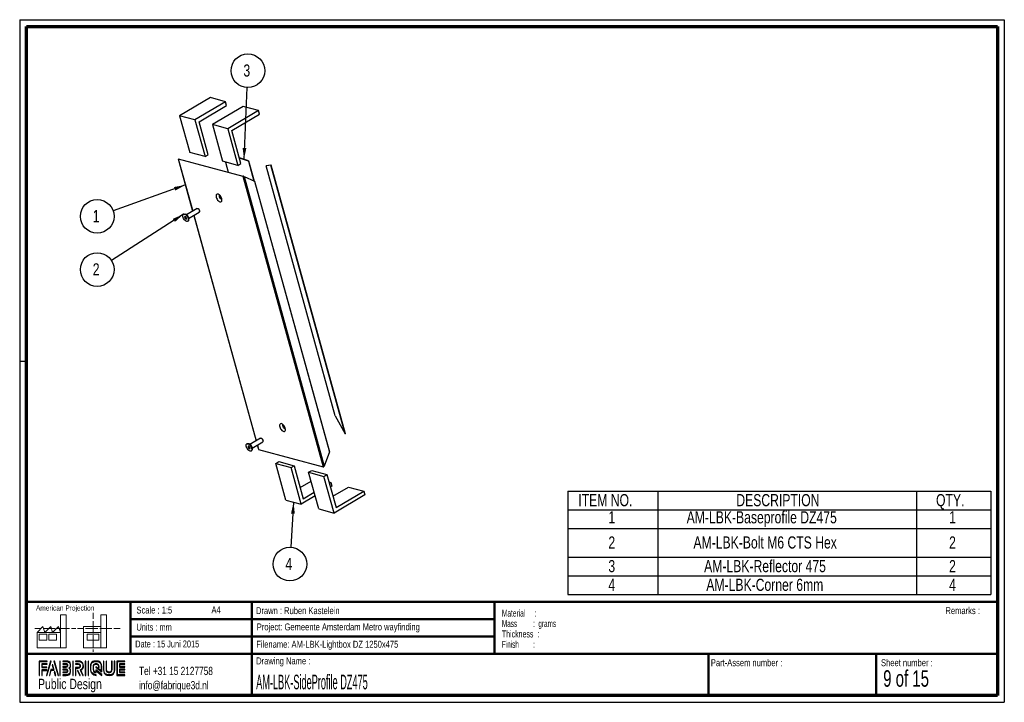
# Paper-space layout 'Side assem' of a CAD drawing. Header units: millimetres. Extents: x 7 to 291, y 7 to 204.
import ezdxf

# ---------------------------------------------------------------- set-up
doc = ezdxf.new("R2010")
doc.units = ezdxf.units.MM
for name, color, linetype in [('LAYER1', 7, 'Continuous'), ('LAYER2', 7, 'Continuous'), ('LOGO', 7, 'Continuous')]:
    doc.layers.add(name, color=color, linetype=linetype)
doc.styles.add('SLDTEXTSTYLE0', font='TXT', dxfattribs={"width": 0.7})
doc.styles.add('SLDTEXTSTYLE1', font='TXT', dxfattribs={"width": 0.75})
doc.styles.add('SLDTEXTSTYLE11', font='TXT', dxfattribs={"width": 0.55})
doc.styles.add('SLDTEXTSTYLE2', font='TXT', dxfattribs={"width": 0.697368})
doc.styles.add('SLDTEXTSTYLE3', font='TXT', dxfattribs={"width": 0.678571})
doc.styles.add('SLDTEXTSTYLE4', font='TXT', dxfattribs={"width": 0.5675})
doc.styles.add('SLDTEXTSTYLE6', font='TXT', dxfattribs={"width": 0.605})
doc.styles.add('SLDTEXTSTYLE7', font='TXT', dxfattribs={"width": 0.549})
doc.styles.add('SLDTEXTSTYLE8', font='TXT', dxfattribs={"width": 0.467045})
doc.dimstyles.new('SLDDIMSTYLE2', dxfattribs={"dimtxt": 0.18, "dimasz": 3.302, "dimexe": 0, "dimexo": 0.0625, "dimgap": 0, "dimtad": 0, "dimtih": 1, "dimtoh": 1, "dimdec": 0, "dimrnd": 1e-09, "dimzin": 0, "dimdsep": 46, "dimtxsty": 'Standard', "dimsah": 1, "dimcen": 0.09, "dimadec": 0, "dimazin": 0, "dimtfac": 3.302, "dimtdec": 0, "dimtofl": 0, "dimtmove": 0, "dimatfit": 3, "dimfxl": 1, "dimfrac": 2, "dimtolj": 1, "dimtzin": 0, "dimarcsym": 0})

# ---------------------------------------------------------------- blocks, each defined once
blk = doc.blocks.new('SW_NOTE_0_36')
at = {"layer": 'LOGO', "color": 0, "char_height": 2, "attachment_point": 1}
for s, insert, style in [('Material     :', (0, 2.58), 'SLDTEXTSTYLE4'), ('Mass         :  grams', (0, -0.42), 'SLDTEXTSTYLE11'), ('Thickness  :', (0, -3.42), 'SLDTEXTSTYLE6'), ('Finish        :', (0, -6.42), 'SLDTEXTSTYLE7')]:
    blk.add_mtext(s, dxfattribs=dict(at, insert=insert, style=style))
blk = doc.blocks.new('SW_TABLEANNOTATION_2')
at = {"layer": 'LOGO', "color": 0}
for p, q in [((0, 0), (0, -5.39)), ((0, 0), (25.88, 0)), ((25.88, 0), (25.88, -5.39)), ((25.88, 0), (100.5, 0)), ((100.5, 0), (100.5, -5.39)), ((100.5, 0), (121.93, 0)), ((121.93, 0), (121.93, -5.39)), ((0, -5.39), (25.88, -5.39)), ((0, -5.39), (0, -10.77)), ((25.88, -5.39), (100.5, -5.39)), ((25.88, -5.39), (25.88, -10.77)), ((100.5, -5.39), (121.93, -5.39)), ((100.5, -5.39), (100.5, -10.77)), ((121.93, -5.39), (121.93, -10.77)), ((0, -10.77), (0, -19.05)), ((0, -10.77), (25.88, -10.77)), ((25.88, -10.77), (25.88, -19.05)), ((25.88, -10.77), (100.5, -10.77)), ((100.5, -10.77), (100.5, -19.05)), ((100.5, -10.77), (121.93, -10.77)), ((121.93, -10.77), (121.93, -19.05)), ((0, -19.05), (0, -24.43)), ((0, -19.05), (25.88, -19.05)), ((25.88, -19.05), (25.88, -24.43)), ((25.88, -19.05), (100.5, -19.05)), ((100.5, -19.05), (100.5, -24.43)), ((100.5, -19.05), (121.93, -19.05)), ((121.93, -19.05), (121.93, -24.43)), ((0, -24.43), (0, -29.82)), ((0, -24.43), (25.88, -24.43)), ((25.88, -24.43), (25.88, -29.82)), ((25.88, -24.43), (100.5, -24.43)), ((100.5, -24.43), (100.5, -29.82)), ((100.5, -24.43), (121.93, -24.43)), ((121.93, -24.43), (121.93, -29.82)), ((0, -29.82), (25.88, -29.82)), ((25.88, -29.82), (100.5, -29.82)), ((100.5, -29.82), (121.93, -29.82))]:
    blk.add_line(p, q, dxfattribs=at)
at = {"layer": 'LOGO', "color": 0, "char_height": 3.5, "attachment_point": 1, "style": 'SLDTEXTSTYLE1'}
for s, insert in [('ITEM NO.', (2.98, -0.88)), ('DESCRIPTION', (48.55, -0.88)), ('QTY.', (106.16, -0.88)), ('AM-LBK-Baseprofile DZ475', (34.23, -5.83)), ('1', (11.65, -5.83)), ('1', (109.93, -5.83)), ('2', (11.65, -13.09)), ('AM-LBK-Bolt M6 CTS Hex', (36.19, -13.09)), ('2', (109.93, -13.09)), ('3', (11.65, -19.92)), ('AM-LBK-Reflector 475', (39.27, -19.92)), ('2', (109.93, -19.92)), ('4', (11.65, -25.31)), ('AM-LBK-Corner 6mm', (39.9, -25.31)), ('4', (109.93, -25.31))]:
    blk.add_mtext(s, dxfattribs=dict(at, insert=insert))
blk = doc.blocks.new('SW_NOTE_0_37')
at = {"layer": 'LOGO', "color": 0}
blk.add_circle((0.21, 4.85), 4.86, dxfattribs=at)
at = {"layer": 'LOGO', "color": 0, "insert": (-1.08, 6.67), "char_height": 3.5, "attachment_point": 1, "style": 'SLDTEXTSTYLE1'}
blk.add_mtext('3', dxfattribs=at)
blk = doc.blocks.new('SW_NOTE_0_38')
at = {"layer": 'LOGO', "color": 0}
blk.add_circle((-0.29, -4.85), 4.86, dxfattribs=at)
at = {"layer": 'LOGO', "color": 0, "insert": (-1.58, -3.04), "char_height": 3.5, "attachment_point": 1, "style": 'SLDTEXTSTYLE1'}
blk.add_mtext('4', dxfattribs=at)
blk = doc.blocks.new('SW_NOTE_0_39')
at = {"layer": 'LOGO', "color": 0}
blk.add_circle((-4.09, -2.62), 4.86, dxfattribs=at)
at = {"layer": 'LOGO', "color": 0, "insert": (-5.38, -0.81), "char_height": 3.5, "attachment_point": 1, "style": 'SLDTEXTSTYLE1'}
blk.add_mtext('2', dxfattribs=at)
blk = doc.blocks.new('SW_NOTE_0_40')
at = {"layer": 'LOGO', "color": 0}
blk.add_circle((-4.58, -1.63), 4.86, dxfattribs=at)
at = {"layer": 'LOGO', "color": 0, "insert": (-5.87, 0.18), "char_height": 3.5, "attachment_point": 1, "style": 'SLDTEXTSTYLE1'}
blk.add_mtext('1', dxfattribs=at)

psp = doc.layouts.new('Side assem')

# ---------------------------------------------------------------- hatches: boundary and pattern name
at = {"layer": 'LOGO'}
for points in [[(12.16, 14.55), (12.29, 14.55), (12.29, 18.54), (14.49, 18.54), (14.49, 18.67), (12.16, 18.67)], [(13.05, 16.92), (13.05, 17.76), (14.49, 17.76), (14.49, 17.89), (12.92, 17.89), (12.92, 16.79), (14.36, 16.79), (14.36, 16.92)], [(15.62, 18.7), (15.48, 18.7), (14.3, 14.57), (14.44, 14.57)], [(15.26, 14.57), (15.67, 16.09), (16.5, 16.09), (16.11, 17.58), (15.96, 17.58), (16.32, 16.22), (15.56, 16.22), (15.12, 14.57)], [(17.78, 14.57), (16.6, 18.7), (16.46, 18.7), (17.64, 14.57)], [(18.28, 14.57), (18.28, 18.7), (18.15, 18.7), (18.15, 14.57)], [(21.99, 14.57), (21.99, 18.7), (21.85, 18.7), (21.85, 14.57)], [(25.64, 14.57), (25.64, 18.7), (25.5, 18.7), (25.5, 14.57)], [(26.42, 14.57), (26.42, 18.7), (26.28, 18.7), (26.28, 14.57)], [(35.5, 17.1), (35.5, 17.78), (36.93, 17.78), (36.93, 17.92), (35.36, 17.92), (35.36, 16.96), (36.93, 16.96), (36.93, 17.1)], [(13.05, 14.55), (13.05, 16.01), (14.36, 16.01), (14.36, 16.14), (12.92, 16.14), (12.92, 14.55)], [(16.95, 14.57), (16.68, 15.56), (16.53, 15.56), (16.81, 14.57)], [(24.04, 14.57), (23.38, 15.92), (23.22, 15.92), (23.88, 14.57)], [(36.93, 15.36), (36.93, 15.49), (35.5, 15.49), (35.5, 16.18), (36.93, 16.18), (36.93, 16.31), (35.36, 16.31), (35.36, 15.36)]]:
    psp.add_hatch(color=256, dxfattribs=at).paths.add_polyline_path(points, flags=0)
h = psp.add_hatch(color=256, dxfattribs=at)
edge = h.paths.add_edge_path(flags=0)
edge.add_line((19, 14.57), (20, 14.57))
edge.add_spline(control_points=[(20, 14.57), (20.7, 14.57), (21.26, 15.14), (21.26, 15.84), (21.26, 16.13), (21.15, 16.41), (20.95, 16.64), (21.15, 16.87), (21.26, 17.15), (21.26, 17.44), (21.26, 18.14), (20.7, 18.7), (20, 18.7)], knot_values=[0, 0, 0, 0, 1, 2, 3, 4, 5, 6, 7, 8, 9, 10, 10, 10, 10], weights=[1, 1, 1, 1, 1, 1, 1, 1, 1, 1, 1, 1, 1], degree=3, periodic=0)
edge.add_line((20, 18.7), (19, 18.7))
edge.add_line((19, 18.7), (19, 18.56))
edge.add_line((19, 18.56), (20, 18.56))
edge.add_spline(control_points=[(20, 18.56), (20.62, 18.56), (21.12, 18.06), (21.12, 17.44), (21.12, 17.17), (21.01, 16.9), (20.81, 16.69)], knot_values=[0, 0, 0, 0, 1, 2, 3, 4, 4, 4, 4], weights=[1, 1, 1, 1, 1, 1, 1], degree=3, periodic=0)
edge.add_line((20.81, 16.69), (20.76, 16.64))
edge.add_line((20.76, 16.64), (20.81, 16.59))
edge.add_spline(control_points=[(20.81, 16.59), (21.01, 16.38), (21.12, 16.11), (21.12, 15.84), (21.12, 15.22), (20.62, 14.71), (20, 14.71)], knot_values=[0, 0, 0, 0, 1, 2, 3, 4, 4, 4, 4], weights=[1, 1, 1, 1, 1, 1, 1], degree=3, periodic=0)
edge.add_line((20, 14.71), (19, 14.71))
edge.add_line((19, 14.71), (19, 14.57))
h = psp.add_hatch(color=256, dxfattribs=at)
edge = h.paths.add_edge_path(flags=0)
edge.add_line((19, 16.96), (20, 16.96))
edge.add_spline(control_points=[(20, 16.96), (20.25, 16.99), (20.44, 17.2), (20.44, 17.44), (20.44, 17.71), (20.22, 17.92), (19.95, 17.92)], knot_values=[0, 0, 0, 0, 1, 2, 3, 4, 4, 4, 4], weights=[1, 1, 1, 1, 1, 1, 1], degree=3, periodic=0)
edge.add_line((19.95, 17.92), (19, 17.92))
edge.add_line((19, 17.92), (19, 17.79))
edge.add_line((19, 17.79), (19.95, 17.79))
edge.add_spline(control_points=[(19.95, 17.79), (20.15, 17.79), (20.3, 17.63), (20.3, 17.44), (20.3, 17.27), (20.17, 17.12), (19.99, 17.09)], knot_values=[0, 0, 0, 0, 1, 2, 3, 4, 4, 4, 4], weights=[1, 1, 1, 1, 1, 1, 1], degree=3, periodic=0)
edge.add_line((19.99, 17.09), (19, 17.09))
edge.add_line((19, 17.09), (19, 16.96))
h = psp.add_hatch(color=256, dxfattribs=at)
edge = h.paths.add_edge_path(flags=0)
edge.add_line((24.76, 14.57), (24.91, 14.57))
edge.add_line((24.91, 14.57), (24.19, 16.05))
edge.add_spline(control_points=[(24.19, 16.05), (24.64, 16.29), (24.94, 16.77), (24.94, 17.29), (24.94, 18.06), (24.31, 18.7), (23.53, 18.7)], knot_values=[0, 0, 0, 0, 1, 2, 3, 4, 4, 4, 4], weights=[1, 1, 1, 1, 1, 1, 1], degree=3, periodic=0)
edge.add_line((23.53, 18.7), (22.63, 18.7))
edge.add_line((22.63, 18.7), (22.63, 18.56))
edge.add_line((22.63, 18.56), (23.53, 18.56))
edge.add_spline(control_points=[(23.53, 18.56), (24.23, 18.56), (24.8, 17.99), (24.8, 17.29), (24.8, 16.8), (24.51, 16.34), (24.07, 16.14)], knot_values=[0, 0, 0, 0, 1, 2, 3, 4, 4, 4, 4], weights=[1, 1, 1, 1, 1, 1, 1], degree=3, periodic=0)
edge.add_line((24.07, 16.14), (24.01, 16.11))
edge.add_line((24.01, 16.11), (24.76, 14.57))
h = psp.add_hatch(color=256, dxfattribs=at)
edge = h.paths.add_edge_path(flags=0)
edge.add_line((22.63, 17.78), (23.48, 17.78))
edge.add_spline(control_points=[(23.48, 17.78), (23.74, 17.78), (23.96, 17.56), (23.96, 17.29), (23.96, 17.02), (23.74, 16.8), (23.48, 16.8)], knot_values=[0, 0, 0, 0, 1, 2, 3, 4, 4, 4, 4], weights=[1, 1, 1, 1, 1, 1, 1], degree=3, periodic=0)
edge.add_line((23.48, 16.8), (22.63, 16.8))
edge.add_line((22.63, 16.8), (22.63, 14.57))
edge.add_line((22.63, 14.57), (22.77, 14.57))
edge.add_line((22.77, 14.57), (22.77, 16.66))
edge.add_line((22.77, 16.66), (23.48, 16.66))
edge.add_spline(control_points=[(23.48, 16.66), (23.82, 16.66), (24.1, 16.94), (24.1, 17.29), (24.1, 17.63), (23.82, 17.92), (23.48, 17.92)], knot_values=[0, 0, 0, 0, 1, 2, 3, 4, 4, 4, 4], weights=[1, 1, 1, 1, 1, 1, 1], degree=3, periodic=0)
edge.add_line((23.48, 17.92), (22.63, 17.92))
edge.add_line((22.63, 17.92), (22.63, 17.78))
h = psp.add_hatch(color=256, dxfattribs=at)
edge = h.paths.add_edge_path(flags=0)
edge.add_line((30.23, 15.56), (30.23, 17.07))
edge.add_spline(control_points=[(30.23, 17.07), (30.23, 17.97), (29.5, 18.7), (28.6, 18.7), (27.7, 18.7), (26.97, 17.97), (26.97, 17.07)], knot_values=[0, 0, 0, 0, 1, 2, 3, 4, 4, 4, 4], weights=[1, 1, 1, 1, 1, 1, 1], degree=3, periodic=0)
edge.add_line((26.97, 17.07), (26.97, 16.21))
edge.add_spline(control_points=[(26.97, 16.21), (26.97, 15.31), (27.7, 14.57), (28.6, 14.57)], knot_values=[1, 1, 1, 1, 2, 2, 2, 2], weights=[1, 1, 1, 1], degree=3, periodic=0)
edge.add_line((28.6, 14.57), (28.6, 14.71))
edge.add_spline(control_points=[(28.6, 14.71), (27.77, 14.71), (27.11, 15.38), (27.11, 16.21)], knot_values=[3, 3, 3, 3, 4, 4, 4, 4], weights=[1, 1, 1, 1], degree=3, periodic=0)
edge.add_line((27.11, 16.21), (27.11, 17.07))
edge.add_spline(control_points=[(27.11, 17.07), (27.11, 17.89), (27.78, 18.56), (28.6, 18.56), (29.42, 18.56), (30.09, 17.89), (30.09, 17.07)], knot_values=[0, 0, 0, 0, 1, 2, 3, 4, 4, 4, 4], weights=[1, 1, 1, 1, 1, 1, 1], degree=3, periodic=0)
edge.add_spline(control_points=[(30.09, 17.07), (30.09, 16.07), (30.09, 15.84), (29.89, 15.99), (28.53, 17.05)], knot_values=[0, 0, 0, 0, 1, 2, 2, 2, 2], weights=[1, 1, 1, 1, 1], degree=3, periodic=0)
edge.add_line((28.53, 17.05), (28.53, 16.89))
edge.add_line((28.53, 16.89), (30.23, 15.56))
h = psp.add_hatch(color=256, dxfattribs=at)
edge = h.paths.add_edge_path(flags=0)
edge.add_line((30.23, 14.57), (30.23, 14.77))
edge.add_line((30.23, 14.77), (28.53, 16.13))
edge.add_line((28.53, 16.13), (28.53, 15.51))
edge.add_spline(control_points=[(28.53, 15.51), (28.17, 15.54), (27.89, 15.84), (27.89, 16.21)], knot_values=[0, 0, 0, 0, 1, 1, 1, 1], weights=[1, 1, 1, 1], degree=3, periodic=0)
edge.add_line((27.89, 16.21), (27.89, 17.06))
edge.add_spline(control_points=[(27.89, 17.06), (27.89, 17.46), (28.21, 17.78), (28.6, 17.78), (28.99, 17.78), (29.31, 17.46), (29.31, 17.06)], knot_values=[0, 0, 0, 0, 1, 2, 3, 4, 4, 4, 4], weights=[1, 1, 1, 1, 1, 1, 1], degree=3, periodic=0)
edge.add_line((29.31, 17.06), (29.31, 16.83))
edge.add_line((29.31, 16.83), (29.45, 16.83))
edge.add_line((29.45, 16.83), (29.45, 17.06))
edge.add_spline(control_points=[(29.45, 17.06), (29.45, 17.53), (29.07, 17.92), (28.6, 17.92), (28.13, 17.92), (27.75, 17.53), (27.75, 17.06)], knot_values=[0, 0, 0, 0, 1, 2, 3, 4, 4, 4, 4], weights=[1, 1, 1, 1, 1, 1, 1], degree=3, periodic=0)
edge.add_line((27.75, 17.06), (27.75, 16.21))
edge.add_spline(control_points=[(27.75, 16.21), (27.75, 15.74), (28.13, 15.36), (28.6, 15.36)], knot_values=[0, 0, 0, 0, 1, 1, 1, 1], weights=[1, 1, 1, 1], degree=3, periodic=0)
edge.add_line((28.6, 15.36), (28.66, 15.36))
edge.add_line((28.66, 15.36), (28.66, 15.85))
edge.add_line((28.66, 15.85), (30.23, 14.57))
h = psp.add_hatch(color=256, dxfattribs=at)
edge = h.paths.add_edge_path(flags=0)
edge.add_line((30.73, 18.7), (30.73, 16.21))
edge.add_spline(control_points=[(30.73, 16.21), (30.73, 15.31), (31.46, 14.57), (32.36, 14.57), (33.25, 14.57), (33.98, 15.31), (33.98, 16.21)], knot_values=[0, 0, 0, 0, 1, 2, 3, 4, 4, 4, 4], weights=[1, 1, 1, 1, 1, 1, 1], degree=3, periodic=0)
edge.add_line((33.98, 16.21), (33.98, 18.7))
edge.add_line((33.98, 18.7), (33.85, 18.7))
edge.add_line((33.85, 18.7), (33.85, 16.21))
edge.add_spline(control_points=[(33.85, 16.21), (33.85, 15.38), (33.18, 14.71), (32.36, 14.71), (31.53, 14.71), (30.86, 15.38), (30.86, 16.21)], knot_values=[0, 0, 0, 0, 1, 2, 3, 4, 4, 4, 4], weights=[1, 1, 1, 1, 1, 1, 1], degree=3, periodic=0)
edge.add_line((30.86, 16.21), (30.86, 18.7))
edge.add_line((30.86, 18.7), (30.73, 18.7))
h = psp.add_hatch(color=256, dxfattribs=at)
edge = h.paths.add_edge_path(flags=0)
edge.add_line((31.51, 18.7), (31.51, 16.21))
edge.add_spline(control_points=[(31.51, 16.21), (31.51, 15.74), (31.89, 15.36), (32.36, 15.36), (32.82, 15.36), (33.2, 15.74), (33.2, 16.21)], knot_values=[0, 0, 0, 0, 1, 2, 3, 4, 4, 4, 4], weights=[1, 1, 1, 1, 1, 1, 1], degree=3, periodic=0)
edge.add_line((33.2, 16.21), (33.2, 18.7))
edge.add_line((33.2, 18.7), (33.07, 18.7))
edge.add_line((33.07, 18.7), (33.07, 16.21))
edge.add_spline(control_points=[(33.07, 16.21), (33.07, 15.81), (32.75, 15.49), (32.36, 15.49), (31.96, 15.49), (31.64, 15.81), (31.64, 16.21)], knot_values=[0, 0, 0, 0, 1, 2, 3, 4, 4, 4, 4], weights=[1, 1, 1, 1, 1, 1, 1], degree=3, periodic=0)
edge.add_line((31.64, 16.21), (31.64, 18.7))
edge.add_line((31.64, 18.7), (31.51, 18.7))
h = psp.add_hatch(color=256, dxfattribs=at)
edge = h.paths.add_edge_path(flags=0)
edge.add_line((36.93, 14.57), (36.93, 14.71))
edge.add_spline(control_points=[(36.93, 14.71), (34.87, 14.71), (34.74, 14.71), (34.74, 14.84), (34.74, 18.43), (34.74, 18.56)], knot_values=[0, 0, 0, 0, 1, 2, 3, 3, 3, 3], weights=[1, 1, 1, 1, 1, 1], degree=3, periodic=0)
edge.add_line((34.74, 18.56), (36.93, 18.56))
edge.add_line((36.93, 18.56), (36.93, 18.7))
edge.add_line((36.93, 18.7), (34.6, 18.7))
edge.add_line((34.6, 18.7), (34.6, 14.57))
edge.add_line((34.6, 14.57), (36.93, 14.57))
h = psp.add_hatch(color=256, dxfattribs=at)
edge = h.paths.add_edge_path(flags=0)
edge.add_line((19, 15.35), (19.95, 15.35))
edge.add_spline(control_points=[(19.95, 15.35), (20.22, 15.35), (20.44, 15.57), (20.44, 15.84), (20.44, 16.11), (20.22, 16.32), (19.95, 16.32), (19.95, 16.32), (19, 16.32)], knot_values=[0, 0, 0, 0, 1, 2, 3, 4, 5, 6, 6, 6, 6], weights=[1, 1, 1, 1, 1, 1, 1, 1, 1], degree=3, periodic=0)
edge.add_line((19, 16.32), (19, 16.18))
edge.add_line((19, 16.18), (19.95, 16.18))
edge.add_spline(control_points=[(19.95, 16.18), (20.15, 16.18), (20.3, 16.03), (20.3, 15.84), (20.3, 15.64), (20.14, 15.48), (19.95, 15.48)], knot_values=[0, 0, 0, 0, 1, 2, 3, 4, 4, 4, 4], weights=[1, 1, 1, 1, 1, 1, 1], degree=3, periodic=0)
edge.add_line((19.95, 15.48), (19, 15.48))
edge.add_line((19, 15.48), (19, 15.35))

# ---------------------------------------------------------------- linework, layer by layer
at = {"color": 7, "linetype": 'Continuous', "lineweight": 25}
for p, q in [((61.56, 181.3), (52.71, 176.06)), ((65.97, 180.12), (57.12, 174.88)), ((58.3, 174.34), (66.26, 179.06)), ((65.97, 180.12), (61.56, 181.3)), ((66.26, 179.06), (65.97, 180.12)), ((71.03, 178.76), (62.18, 173.52)), ((75.44, 177.57), (66.59, 172.33)), ((67.77, 171.79), (75.73, 176.51)), ((75.44, 177.57), (71.03, 178.76)), ((75.73, 176.51), (75.44, 177.57)), ((57.12, 174.88), (52.71, 176.06)), ((52.71, 176.06), (55.64, 165.46)), ((57.12, 174.88), (60.05, 164.28)), ((60.93, 164.8), (58.3, 174.34)), ((66.59, 172.33), (62.18, 173.52)), ((62.18, 173.52), (65.11, 162.91)), ((66.59, 172.33), (69.52, 161.73)), ((70.4, 162.25), (67.77, 171.79)), ((60.05, 164.28), (55.64, 165.46)), ((60.05, 164.28), (60.93, 164.8)), ((52.27, 163.66), (56.45, 148.51)), ((52.3, 163.66), (70.94, 158.65)), ((69.52, 161.73), (65.11, 162.91)), ((65.93, 162.69), (66.73, 159.78)), ((69.52, 161.73), (70.4, 162.25)), ((72.59, 163.02), (69.94, 163.93)), ((72.55, 162.98), (69.96, 163.86)), ((72.59, 163.02), (72.55, 162.98)), ((72.55, 162.98), (74.14, 157.22)), ((72.59, 163.02), (74.2, 157.19)), ((79.01, 161.79), (77.67, 161.6)), ((77.76, 161.63), (77.67, 161.6)), ((97.6, 89.46), (77.67, 161.6)), ((79.11, 161.82), (77.76, 161.63)), ((79.11, 161.82), (79.01, 161.79)), ((100.44, 84.22), (79.01, 161.79)), ((100.54, 84.26), (79.11, 161.82)), ((70.94, 158.65), (94.13, 74.73)), ((71.27, 158.53), (94.36, 74.96)), ((71.27, 158.53), (74.31, 157.14)), ((74.31, 157.14), (95.89, 79.05)), ((95.91, 79.28), (74.42, 157.08)), ((64.55, 152.77), (64.65, 152.41)), ((57.75, 149.27), (54.69, 147.46)), ((55.3, 146.43), (58.36, 148.24)), ((58.04, 149.23), (57.99, 149.25)), ((58.46, 148.46), (58.46, 148.52)), ((53.87, 147.67), (53.8, 147.63)), ((54.17, 146.99), (54.12, 146.68)), ((54.47, 146.89), (54.12, 146.68)), ((54.12, 146.68), (54.36, 146.28)), ((54.46, 146.91), (54.17, 146.99)), ((54.83, 147.38), (54.36, 147.63)), ((54.69, 146.48), (54.36, 146.28)), ((54.36, 146.28), (54.65, 146.21)), ((54.7, 146.52), (54.46, 146.91)), ((54.65, 146.21), (54.7, 146.52)), ((55.02, 145.57), (55.09, 145.61)), ((55.29, 146.05), (55.3, 146.59)), ((56.78, 147.31), (74.76, 82.25)), ((97.6, 89.46), (100.44, 84.22)), ((82.86, 86.51), (82.96, 86.15)), ((76.05, 83.02), (72.99, 81.2)), ((76.35, 82.97), (76.3, 83)), ((100.54, 84.26), (100.44, 84.22)), ((72.18, 81.42), (72.1, 81.38)), ((72.67, 80.72), (72.43, 80.68)), ((72.43, 80.68), (72.47, 80.3)), ((72.84, 80.52), (72.47, 80.3)), ((72.47, 80.3), (72.76, 79.96)), ((73.14, 81.13), (72.66, 81.38)), ((72.96, 80.38), (72.67, 80.72)), ((72.99, 80.11), (72.76, 79.96)), ((72.76, 79.96), (73, 80)), ((73, 80), (72.96, 80.38)), ((73.6, 80.17), (76.66, 81.99)), ((73.6, 79.8), (73.61, 80.34)), ((75.09, 81.05), (75.44, 79.8)), ((75.49, 79.74), (94.13, 74.73)), ((76.73, 82.06), (76.66, 81.99)), ((76.76, 82.21), (76.76, 82.27)), ((73.33, 79.31), (73.4, 79.35)), ((95.89, 79.05), (94.36, 74.96)), ((80.43, 75.72), (81.32, 76.25)), ((83.36, 65.12), (80.43, 75.72)), ((80.43, 75.72), (84.84, 74.54)), ((81.32, 76.25), (85.73, 75.06)), ((84.84, 74.54), (85.73, 75.06)), ((87.77, 63.94), (84.84, 74.54)), ((85.73, 75.06), (88.36, 65.52)), ((89.91, 73.18), (90.79, 73.7)), ((92.84, 62.58), (89.91, 73.18)), ((89.91, 73.18), (94.31, 71.99)), ((90.79, 73.7), (95.2, 72.52)), ((94.31, 71.99), (95.2, 72.52)), ((97.24, 61.39), (94.31, 71.99)), ((95.2, 72.52), (97.84, 62.98)), ((87.46, 68.79), (90.61, 70.65)), ((95.79, 70.39), (96.33, 70.24)), ((95.9, 69.99), (96.33, 70.24)), ((96.62, 69.18), (96.19, 68.93)), ((96.33, 70.24), (96.62, 69.18)), ((96.93, 66.24), (101.39, 68.88)), ((101.39, 68.88), (105.8, 67.7)), ((91.8, 66.33), (87.77, 63.94)), ((88.36, 65.52), (91.51, 67.39)), ((106.09, 66.64), (97.24, 61.39)), ((97.84, 62.98), (105.8, 67.7)), ((105.8, 67.7), (106.09, 66.64)), ((83.36, 65.12), (87.77, 63.94)), ((92.84, 62.58), (97.24, 61.39))]:
    psp.add_line(p, q, dxfattribs=at)
at = {"color": 8, "linetype": 'Continuous', "lineweight": 25}
for p, q in [((52.3, 163.66), (56.48, 148.53)), ((56.82, 147.33), (74.79, 82.27)), ((75.12, 81.07), (75.49, 79.74))]:
    psp.add_line(p, q, dxfattribs=at)
at = {"color": 7, "linetype": 'Continuous', "lineweight": 25, "flags": 128}
for points in [[(64.86, 152.11), (64.76, 152.38), (64.62, 152.65), (64.45, 152.9), (64.26, 153.11), (64.06, 153.28), (63.85, 153.4), (63.66, 153.45), (63.5, 153.44), (63.36, 153.36), (63.27, 153.22), (63.22, 153.03), (63.22, 152.79), (63.27, 152.53), (63.37, 152.26), (63.5, 151.99), (63.67, 151.74), (63.87, 151.52), (64.07, 151.35), (64.27, 151.24), (64.47, 151.19), (64.63, 151.2), (64.77, 151.28), (64.86, 151.42), (64.91, 151.61), (64.91, 151.85), (64.86, 152.11)], [(64.22, 153.15), (64.18, 153.13), (64.11, 153.04), (64.09, 152.89), (64.12, 152.7), (64.2, 152.5), (64.31, 152.31), (64.46, 152.16), (64.61, 152.05), (64.75, 152.02), (64.86, 152.05), (64.87, 152.06)], [(53.87, 147.67), (53.9, 147.69), (54.05, 147.72), (54.24, 147.69), (54.44, 147.59), (54.64, 147.43), (54.83, 147.22), (55, 146.97), (55.14, 146.71), (55.24, 146.44)], [(57.75, 149.27), (57.84, 149.3), (57.97, 149.26), (58.11, 149.16), (58.25, 149.02), (58.36, 148.84), (58.43, 148.65)], [(58.43, 148.65), (58.46, 148.48), (58.43, 148.34), (58.37, 148.25), (58.36, 148.24)], [(58.43, 148.69), (58.46, 148.53), (58.46, 148.52)], [(55.16, 146.39), (55.21, 146.14), (55.21, 145.91), (55.16, 145.72), (55.06, 145.59), (54.92, 145.53), (54.75, 145.53), (54.55, 145.59), (54.35, 145.72), (54.15, 145.91), (53.97, 146.14), (53.81, 146.4), (53.7, 146.67), (53.62, 146.93), (53.6, 147.18), (53.62, 147.39), (53.7, 147.54), (53.82, 147.64), (53.98, 147.68), (54.16, 147.64), (54.36, 147.54), (54.57, 147.38), (54.76, 147.18), (54.93, 146.93), (55.07, 146.66), (55.16, 146.39)], [(55.24, 146.44), (55.29, 146.18), (55.29, 145.95), (55.23, 145.77), (55.13, 145.64), (55.09, 145.61)], [(55.27, 146.78), (55.3, 146.61), (55.3, 146.59)], [(83.16, 85.85), (83.07, 86.12), (82.93, 86.39), (82.76, 86.64), (82.57, 86.86), (82.37, 87.03), (82.16, 87.14), (81.97, 87.2), (81.8, 87.18), (81.67, 87.1), (81.57, 86.96), (81.53, 86.77), (81.53, 86.54), (81.58, 86.28), (81.67, 86.01), (81.81, 85.74), (81.98, 85.49), (82.17, 85.27), (82.38, 85.1), (82.58, 84.99), (82.77, 84.93), (82.94, 84.95), (83.08, 85.03), (83.17, 85.17), (83.22, 85.36), (83.22, 85.59), (83.16, 85.85)], [(82.53, 86.9), (82.49, 86.88), (82.42, 86.78), (82.4, 86.63), (82.43, 86.44), (82.5, 86.24), (82.62, 86.06), (82.76, 85.9), (82.91, 85.8), (83.05, 85.76), (83.17, 85.79), (83.18, 85.8)], [(76.05, 83.02), (76.06, 83.02), (76.17, 83.04), (76.3, 82.99), (76.45, 82.89), (76.58, 82.73), (76.68, 82.55), (76.74, 82.37), (76.76, 82.2), (76.73, 82.06)], [(73.46, 79.46), (73.36, 79.34), (73.22, 79.27), (73.05, 79.27), (72.85, 79.34), (72.65, 79.48), (72.45, 79.66), (72.27, 79.89), (72.12, 80.15), (72, 80.42), (71.93, 80.69), (71.9, 80.93), (71.93, 81.14), (72.01, 81.29), (72.13, 81.39), (72.29, 81.42), (72.48, 81.39), (72.68, 81.28), (72.88, 81.12), (73.07, 80.91), (73.24, 80.67), (73.38, 80.4), (73.47, 80.13), (73.52, 79.87), (73.52, 79.65), (73.46, 79.46)], [(72.18, 81.42), (72.21, 81.43), (72.37, 81.47), (72.55, 81.43), (72.75, 81.33), (72.95, 81.17), (73.15, 80.96), (73.32, 80.71), (73.45, 80.44), (73.55, 80.17), (73.59, 79.92), (73.59, 79.69), (73.54, 79.51)], [(73.54, 79.51), (73.44, 79.38), (73.4, 79.35)]]:
    psp.add_lwpolyline(points, dxfattribs=at)
at = {"color": 7, "linetype": 'Continuous', "lineweight": 25}
for centre, radius, start, end in [((65.45, 153.14), 1.08, 187.5719, 233.7294), ((57.57, 148.47), 0.894, 14.6155, 58.1759), ((54.3, 146.53), 1.01, 14.7989, 57.9924), ((83.76, 86.89), 1.08, 187.5719, 233.7294), ((75.9, 82.23), 0.869, 2.5007, 58.8006), ((72.66, 80.31), 0.95, 1.7504, 59.5509)]:
    psp.add_arc(centre, radius, start, end, dxfattribs=at)
for centre, major_axis, ratio, start_param, end_param in [((52.5, 163.57), (0.233, -0.094), 0.072806, 2.600439, 3.197195), ((71.14, 158.56), (0.233, -0.094), 0.072806, 1.029643, 2.600439), ((74.18, 157.18), (0.233, -0.094), 0.072806, 0.055603, 1.029643), ((75.59, 80), (0.106, 0.262), 0.459461, 2.600439, 3.197195), ((95.76, 79.08), (0.106, 0.262), 0.459461, 4.767992, 5.742032), ((94.23, 74.99), (0.106, 0.262), 0.459461, 3.197195, 4.767992)]:
    psp.add_ellipse(centre, major_axis=major_axis, ratio=ratio, start_param=start_param, end_param=end_param, dxfattribs=at)
at = {"layer": 'LAYER1', "lineweight": 50}
for p, q in [((8.57, 35.78), (288.57, 35.78)), ((38.57, 35.78), (38.57, 20.78)), ((73.57, 35.78), (73.57, 8.78)), ((143.57, 35.78), (143.57, 20.78)), ((38.57, 30.78), (143.57, 30.78)), ((38.57, 25.78), (143.57, 25.78)), ((8.57, 20.78), (288.57, 20.78)), ((205.22, 8.78), (205.22, 20.78)), ((253.65, 8.78), (253.65, 20.78))]:
    psp.add_line(p, q, dxfattribs=at)
at = {"layer": 'LAYER2', "lineweight": 70}
for p, q in [((8.57, 8.78), (8.57, 201.78)), ((8.57, 201.78), (288.57, 201.78)), ((288.57, 201.78), (288.57, 8.78)), ((288.57, 8.78), (8.57, 8.78))]:
    psp.add_line(p, q, dxfattribs=at)
at = {"layer": 'LOGO'}
for p, q in [((6.57, 203.78), (290.57, 203.78)), ((6.57, 203.78), (6.57, 6.78)), ((290.57, 203.78), (290.57, 6.78)), ((6.57, 105.28), (8.62, 105.28)), ((6.57, 6.78), (290.57, 6.78))]:
    psp.add_line(p, q, dxfattribs=at)
at = {"layer": 'LOGO', "color": 7, "linetype": 'Continuous', "lineweight": 18}
for p, q in [((18.32, 26.97), (18.32, 32.04)), ((18.32, 32.04), (20, 32.04)), ((20, 32.04), (20, 22.47)), ((27.73, 32.6), (27.73, 30.84)), ((31.65, 32.03), (29.97, 32.03)), ((29.97, 32.03), (29.97, 22.47)), ((31.65, 26.97), (31.65, 32.03)), ((11.59, 26.97), (13.28, 28.66)), ((13.28, 28.66), (13.84, 26.97)), ((13.84, 26.97), (15.52, 28.66)), ((15.52, 28.66), (16.08, 26.97)), ((16.08, 26.97), (17.76, 28.66)), ((17.76, 28.66), (18.32, 26.97)), ((24.93, 28.66), (24.93, 26.97)), ((24.93, 28.66), (29.97, 28.66)), ((27.73, 30.25), (27.73, 28.49)), ((27.73, 28.49), (27.73, 26.73)), ((10.98, 28.1), (12.74, 28.1)), ((18.32, 26.97), (11.59, 26.97)), ((11.59, 26.97), (11.59, 22.47)), ((12.16, 26.41), (14.4, 26.41)), ((12.16, 24.72), (12.16, 26.41)), ((13.32, 28.1), (15.08, 28.1)), ((14.4, 26.41), (14.4, 24.72)), ((14.96, 26.41), (17.2, 26.41)), ((14.96, 24.72), (14.96, 26.41)), ((15.08, 28.1), (16.83, 28.1)), ((17.2, 26.41), (17.2, 24.72)), ((17.42, 28.1), (19.17, 28.1)), ((18.32, 26.97), (18.32, 22.47)), ((19.17, 28.1), (20.93, 28.1)), ((21.51, 28.1), (22.81, 28.1)), ((23.24, 28.1), (25, 28.1)), ((24.93, 26.97), (29.97, 26.97)), ((24.93, 26.97), (24.93, 22.47)), ((25.58, 28.1), (27.34, 28.1)), ((26.05, 26.41), (29.41, 26.41)), ((26.05, 24.72), (26.05, 26.41)), ((27.34, 28.1), (29.09, 28.1)), ((27.73, 26.14), (27.73, 24.38)), ((29.41, 26.41), (29.41, 24.72)), ((29.68, 28.1), (31.43, 28.1)), ((31.43, 28.1), (33.19, 28.1)), ((31.65, 26.97), (31.65, 22.47)), ((33.77, 28.1), (35.53, 28.1)), ((14.4, 24.72), (12.16, 24.72)), ((17.2, 24.72), (14.96, 24.72)), ((29.41, 24.72), (26.05, 24.72)), ((27.73, 24.38), (27.73, 22.62)), ((11.59, 22.47), (18.32, 22.47)), ((18.32, 22.47), (20, 22.47)), ((24.93, 22.47), (31.65, 22.47)), ((27.73, 22.03), (27.73, 21.34))]:
    psp.add_line(p, q, dxfattribs=at)
at = {"layer": 'LOGO', "color": 7, "linetype": 'Continuous', "lineweight": 25}
for p, q in [((14.49, 18.67), (12.16, 18.67)), ((15.48, 18.7), (14.3, 14.57)), ((14.44, 14.57), (15.62, 18.7))]:
    psp.add_line(p, q, dxfattribs=at)
at = {"layer": 'LOGO', "color": 7, "lineweight": 25}
for p, q in [((12.16, 18.67), (12.16, 14.55)), ((12.29, 18.54), (14.49, 18.54)), ((12.29, 14.55), (12.29, 18.54)), ((14.49, 17.89), (12.92, 17.89)), ((12.92, 17.89), (12.92, 16.79)), ((13.05, 16.92), (13.05, 17.76)), ((13.05, 17.76), (14.49, 17.76)), ((14.49, 18.54), (14.49, 18.67)), ((14.49, 17.76), (14.49, 17.89)), ((15.62, 18.7), (15.48, 18.7)), ((16.11, 17.58), (15.96, 17.58)), ((15.96, 17.58), (16.32, 16.22)), ((16.5, 16.09), (16.11, 17.58)), ((16.46, 18.7), (17.64, 14.57)), ((16.6, 18.7), (16.46, 18.7)), ((17.78, 14.57), (16.6, 18.7)), ((18.15, 18.7), (18.15, 14.57)), ((18.28, 18.7), (18.15, 18.7)), ((18.28, 14.57), (18.28, 18.7)), ((19, 18.7), (19, 18.56)), ((20, 18.7), (19, 18.7)), ((19, 18.56), (20, 18.56)), ((19, 17.92), (19, 17.79)), ((19.95, 17.92), (19, 17.92)), ((19, 17.79), (19.95, 17.79)), ((19.99, 17.09), (19, 17.09)), ((19, 17.09), (19, 16.96)), ((21.85, 18.7), (21.85, 14.57)), ((21.99, 18.7), (21.85, 18.7)), ((21.99, 14.57), (21.99, 18.7)), ((23.53, 18.7), (22.63, 18.7)), ((22.63, 18.7), (22.63, 18.56)), ((22.63, 18.56), (23.53, 18.56)), ((23.48, 17.92), (22.63, 17.92)), ((22.63, 17.92), (22.63, 17.78)), ((23.48, 17.92), (22.63, 17.92)), ((22.63, 17.92), (22.63, 17.78)), ((22.63, 17.78), (23.48, 17.78)), ((22.63, 17.78), (23.48, 17.78)), ((25.5, 18.7), (25.5, 14.57)), ((25.64, 18.7), (25.5, 18.7)), ((25.64, 14.57), (25.64, 18.7)), ((26.28, 18.7), (26.28, 14.57)), ((26.42, 18.7), (26.28, 18.7)), ((26.42, 14.57), (26.42, 18.7)), ((26.97, 17.07), (26.97, 16.21)), ((26.97, 17.07), (26.97, 16.21)), ((27.11, 16.21), (27.11, 17.07)), ((27.11, 16.21), (27.11, 17.07)), ((27.75, 17.06), (27.75, 16.21)), ((27.89, 16.21), (27.89, 17.06)), ((28.53, 17.05), (28.53, 16.89)), ((28.53, 17.05), (28.53, 16.89)), ((29.31, 17.06), (29.31, 16.83)), ((29.45, 16.83), (29.45, 17.06)), ((30.23, 15.56), (30.23, 17.07)), ((30.23, 15.56), (30.23, 17.07)), ((30.86, 18.7), (30.73, 18.7)), ((30.73, 18.7), (30.73, 16.21)), ((30.86, 18.7), (30.73, 18.7)), ((30.73, 18.7), (30.73, 16.21)), ((30.86, 16.21), (30.86, 18.7)), ((30.86, 16.21), (30.86, 18.7)), ((31.64, 18.7), (31.51, 18.7)), ((31.51, 18.7), (31.51, 16.21)), ((31.64, 18.7), (31.51, 18.7)), ((31.51, 18.7), (31.51, 16.21)), ((31.64, 16.21), (31.64, 18.7)), ((31.64, 16.21), (31.64, 18.7)), ((33.07, 18.7), (33.07, 16.21)), ((33.2, 18.7), (33.07, 18.7)), ((33.07, 18.7), (33.07, 16.21)), ((33.2, 18.7), (33.07, 18.7)), ((33.2, 16.21), (33.2, 18.7)), ((33.2, 16.21), (33.2, 18.7)), ((33.85, 18.7), (33.85, 16.21)), ((33.98, 18.7), (33.85, 18.7)), ((33.85, 18.7), (33.85, 16.21)), ((33.98, 18.7), (33.85, 18.7)), ((33.98, 16.21), (33.98, 18.7)), ((33.98, 16.21), (33.98, 18.7)), ((36.93, 18.7), (34.6, 18.7)), ((34.6, 18.7), (34.6, 14.57)), ((36.93, 18.7), (34.6, 18.7)), ((34.6, 18.7), (34.6, 14.57)), ((34.74, 18.56), (36.93, 18.56)), ((34.74, 18.56), (36.93, 18.56)), ((36.93, 17.92), (35.36, 17.92)), ((35.36, 17.92), (35.36, 16.96)), ((36.93, 17.92), (35.36, 17.92)), ((35.36, 17.92), (35.36, 16.96)), ((35.5, 17.1), (35.5, 17.78)), ((35.5, 17.78), (36.93, 17.78)), ((35.5, 17.1), (35.5, 17.78)), ((35.5, 17.78), (36.93, 17.78)), ((36.93, 17.1), (35.5, 17.1)), ((36.93, 17.1), (35.5, 17.1)), ((36.93, 18.56), (36.93, 18.7)), ((36.93, 18.56), (36.93, 18.7)), ((36.93, 17.78), (36.93, 17.92)), ((36.93, 17.78), (36.93, 17.92)), ((36.93, 16.96), (36.93, 17.1)), ((36.93, 16.96), (36.93, 17.1)), ((12.16, 14.55), (12.29, 14.55)), ((12.92, 16.79), (14.36, 16.79)), ((14.36, 16.14), (12.92, 16.14)), ((12.92, 16.14), (12.92, 14.55)), ((12.92, 14.55), (13.05, 14.55)), ((14.36, 16.92), (13.05, 16.92)), ((13.05, 14.55), (13.05, 16.01)), ((13.05, 16.01), (14.36, 16.01)), ((14.3, 14.57), (14.44, 14.57)), ((14.36, 16.79), (14.36, 16.92)), ((14.36, 16.01), (14.36, 16.14)), ((15.56, 16.22), (15.12, 14.57)), ((15.12, 14.57), (15.26, 14.57)), ((15.26, 14.57), (15.67, 16.09)), ((16.32, 16.22), (15.56, 16.22)), ((16.53, 15.56), (16.81, 14.57)), ((16.68, 15.56), (16.53, 15.56)), ((16.95, 14.57), (16.68, 15.56)), ((16.81, 14.57), (16.95, 14.57)), ((17.64, 14.57), (17.78, 14.57)), ((18.15, 14.57), (18.28, 14.57)), ((19, 16.96), (20, 16.96)), ((19, 16.32), (19, 16.18)), ((19, 16.18), (19.95, 16.18)), ((19.95, 15.48), (19, 15.48)), ((19, 15.48), (19, 15.35)), ((19, 15.35), (19.95, 15.35)), ((20, 14.71), (19, 14.71)), ((19, 14.71), (19, 14.57)), ((19, 14.57), (20, 14.57)), ((20.81, 16.69), (20.76, 16.64)), ((20.76, 16.64), (20.81, 16.59)), ((21.85, 14.57), (21.99, 14.57)), ((23.48, 16.8), (22.63, 16.8)), ((22.63, 16.8), (22.63, 14.57)), ((23.48, 16.8), (22.63, 16.8)), ((22.63, 16.8), (22.63, 14.57)), ((22.63, 14.57), (22.77, 14.57)), ((22.63, 14.57), (22.77, 14.57)), ((22.77, 14.57), (22.77, 16.66)), ((22.77, 16.66), (23.48, 16.66)), ((22.77, 14.57), (22.77, 16.66)), ((22.77, 16.66), (23.48, 16.66)), ((23.22, 15.92), (23.88, 14.57)), ((23.38, 15.92), (23.22, 15.92)), ((23.22, 15.92), (23.88, 14.57)), ((23.38, 15.92), (23.22, 15.92)), ((24.04, 14.57), (23.38, 15.92)), ((24.04, 14.57), (23.38, 15.92)), ((23.88, 14.57), (24.04, 14.57)), ((23.88, 14.57), (24.04, 14.57)), ((24.07, 16.14), (24.01, 16.11)), ((24.01, 16.11), (24.76, 14.57)), ((24.91, 14.57), (24.19, 16.05)), ((24.76, 14.57), (24.91, 14.57)), ((25.5, 14.57), (25.64, 14.57)), ((26.28, 14.57), (26.42, 14.57)), ((28.53, 16.89), (30.23, 15.56)), ((28.53, 16.89), (30.23, 15.56)), ((30.23, 14.77), (28.53, 16.13)), ((28.53, 16.13), (28.53, 15.51)), ((28.6, 15.36), (28.66, 15.36)), ((28.6, 14.57), (28.6, 14.71)), ((28.6, 14.57), (28.6, 14.71)), ((28.66, 15.36), (28.66, 15.85)), ((28.66, 15.85), (30.23, 14.57)), ((29.31, 16.83), (29.45, 16.83)), ((30.23, 14.57), (30.23, 14.77)), ((34.6, 14.57), (36.93, 14.57)), ((34.6, 14.57), (36.93, 14.57)), ((35.36, 16.96), (36.93, 16.96)), ((35.36, 16.96), (36.93, 16.96)), ((36.93, 16.31), (35.36, 16.31)), ((35.36, 16.31), (35.36, 15.36)), ((36.93, 16.31), (35.36, 16.31)), ((35.36, 16.31), (35.36, 15.36)), ((35.36, 15.36), (36.93, 15.36)), ((35.36, 15.36), (36.93, 15.36)), ((35.5, 15.49), (35.5, 16.18)), ((35.5, 16.18), (36.93, 16.18)), ((35.5, 15.49), (35.5, 16.18)), ((35.5, 16.18), (36.93, 16.18)), ((36.93, 15.49), (35.5, 15.49)), ((36.93, 15.49), (35.5, 15.49)), ((36.93, 16.18), (36.93, 16.31)), ((36.93, 16.18), (36.93, 16.31)), ((36.93, 15.36), (36.93, 15.49)), ((36.93, 15.36), (36.93, 15.49)), ((36.93, 14.57), (36.93, 14.71)), ((36.93, 14.57), (36.93, 14.71))]:
    psp.add_line(p, q, dxfattribs=at)
for points, degree in [([(20, 16.96), (20.25, 16.99), (20.44, 17.2), (20.44, 17.44), (20.44, 17.71), (20.22, 17.92), (19.95, 17.92)], 3), ([(19.95, 17.79), (20.15, 17.79), (20.3, 17.63), (20.3, 17.44), (20.3, 17.27), (20.17, 17.12), (19.99, 17.09)], 3), ([(20, 14.57), (20.7, 14.57), (21.26, 15.14), (21.26, 15.84), (21.26, 16.13), (21.15, 16.41), (20.95, 16.64), (21.15, 16.87), (21.26, 17.15), (21.26, 17.44), (21.26, 18.14), (20.7, 18.7), (20, 18.7)], 3), ([(20, 18.56), (20.62, 18.56), (21.12, 18.06), (21.12, 17.44), (21.12, 17.17), (21.01, 16.9), (20.81, 16.69)], 3), ([(23.48, 16.66), (23.82, 16.66), (24.1, 16.94), (24.1, 17.29), (24.1, 17.63), (23.82, 17.92), (23.48, 17.92)], 3), ([(23.48, 17.78), (23.74, 17.78), (23.96, 17.56), (23.96, 17.29), (23.96, 17.02), (23.74, 16.8), (23.48, 16.8)], 3), ([(24.19, 16.05), (24.64, 16.29), (24.94, 16.77), (24.94, 17.29), (24.94, 18.06), (24.31, 18.7), (23.53, 18.7)], 3), ([(23.53, 18.56), (24.23, 18.56), (24.8, 17.99), (24.8, 17.29), (24.8, 16.8), (24.51, 16.34), (24.07, 16.14)], 3), ([(30.23, 17.07), (30.23, 17.97), (29.5, 18.7), (28.6, 18.7), (27.7, 18.7), (26.97, 17.97), (26.97, 17.07)], 3), ([(27.11, 17.07), (27.11, 17.89), (27.78, 18.56), (28.6, 18.56), (29.42, 18.56), (30.09, 17.89), (30.09, 17.07)], 3), ([(29.45, 17.06), (29.45, 17.53), (29.07, 17.92), (28.6, 17.92), (28.13, 17.92), (27.75, 17.53), (27.75, 17.06)], 3), ([(27.89, 17.06), (27.89, 17.46), (28.21, 17.78), (28.6, 17.78), (28.99, 17.78), (29.31, 17.46), (29.31, 17.06)], 3), ([(30.09, 17.07), (30.09, 16.07), (30.09, 15.84), (29.89, 15.99), (28.53, 17.05)], 3), ([(36.93, 14.71), (34.87, 14.71), (34.74, 14.71), (34.74, 14.84), (34.74, 18.43), (34.74, 18.56)], 3), ([(15.67, 16.09), (15.76, 16.09), (16.5, 16.09)], 2), ([(19.95, 15.35), (20.22, 15.35), (20.44, 15.57), (20.44, 15.84), (20.44, 16.11), (20.22, 16.32), (19.95, 16.32), (19.95, 16.32), (19, 16.32)], 3), ([(19.95, 16.18), (20.15, 16.18), (20.3, 16.03), (20.3, 15.84), (20.3, 15.64), (20.14, 15.48), (19.95, 15.48)], 3), ([(20.81, 16.59), (21.01, 16.38), (21.12, 16.11), (21.12, 15.84), (21.12, 15.22), (20.62, 14.71), (20, 14.71)], 3), ([(26.97, 16.21), (26.97, 15.31), (27.7, 14.57), (28.6, 14.57)], 3), ([(26.97, 16.21), (26.97, 15.31), (27.7, 14.57), (28.6, 14.57)], 3), ([(28.6, 14.71), (27.77, 14.71), (27.11, 15.38), (27.11, 16.21)], 3), ([(28.6, 14.71), (27.77, 14.71), (27.11, 15.38), (27.11, 16.21)], 3), ([(27.75, 16.21), (27.75, 15.74), (28.13, 15.36), (28.6, 15.36)], 3), ([(28.53, 15.51), (28.17, 15.54), (27.89, 15.84), (27.89, 16.21)], 3), ([(30.73, 16.21), (30.73, 15.31), (31.46, 14.57), (32.36, 14.57), (33.25, 14.57), (33.98, 15.31), (33.98, 16.21)], 3), ([(33.85, 16.21), (33.85, 15.38), (33.18, 14.71), (32.36, 14.71), (31.53, 14.71), (30.86, 15.38), (30.86, 16.21)], 3), ([(31.51, 16.21), (31.51, 15.74), (31.89, 15.36), (32.36, 15.36), (32.82, 15.36), (33.2, 15.74), (33.2, 16.21)], 3), ([(33.07, 16.21), (33.07, 15.81), (32.75, 15.49), (32.36, 15.49), (31.96, 15.49), (31.64, 15.81), (31.64, 16.21)], 3)]:
    psp.add_open_spline(points, degree=degree, dxfattribs=at)

# ---------------------------------------------------------------- block references
at = {"layer": 'LOGO'}
for name, p in [('SW_NOTE_0_37', (72.18, 184.2)), ('SW_NOTE_0_40', (33.51, 148.66)), ('SW_NOTE_0_39', (33.02, 134.29)), ('SW_TABLEANNOTATION_2', (164.72, 67.76)), ('SW_NOTE_0_38', (84.8, 51.52))]:
    psp.add_blockref(name, p, dxfattribs=at)
at = {"layer": 'LOGO', "color": 218}
psp.add_blockref('SW_NOTE_0_36', (145.65, 30.93), dxfattribs=at)

# ---------------------------------------------------------------- texts
at = {"layer": 'LOGO', "attachment_point": 1}
for s, insert, char_height, style in [('American Projection', (11.28, 34.76), 1.5, 'SLDTEXTSTYLE1'), ('Scale : 1:5', (40.25, 34.41), 2, 'SLDTEXTSTYLE1'), ('A4', (61.89, 34.49), 2, 'SLDTEXTSTYLE1'), ('Drawn : Ruben Kastelein', (74.71, 34.24), 2, 'SLDTEXTSTYLE1'), ('Remarks :', (273.6, 34.24), 2, 'SLDTEXTSTYLE1'), ('Units : mm', (40.24, 29.48), 2, 'SLDTEXTSTYLE0'), ('Project: Gemeente Amsterdam Metro wayfinding', (74.96, 29.54), 2, 'SLDTEXTSTYLE1'), ('Date : 15 Juni 2015', (39.89, 24.62), 2, 'SLDTEXTSTYLE2'), ('Filename: AM-LBK-Lightbox DZ 1250x475', (74.8, 24.53), 2, 'SLDTEXTSTYLE1'), ('Tel +31 15 2127758', (40.98, 17.03), 2.3813, 'SLDTEXTSTYLE1'), ('Drawing Name :', (74.78, 19.74), 2, 'SLDTEXTSTYLE1'), ('Part-Assem number :', (205.93, 19.21), 2, 'SLDTEXTSTYLE1'), ('Sheet number :', (255.01, 19.21), 2, 'SLDTEXTSTYLE1'), ('9 of 15', (255.63, 16.04), 4.763, 'SLDTEXTSTYLE3'), ('Public Design', (11.87, 13.58), 3, 'SLDTEXTSTYLE1'), ('info@fabrique3d.nl', (40.98, 12.92), 2.3813, 'SLDTEXTSTYLE1')]:
    psp.add_mtext(s, dxfattribs=dict(at, insert=insert, char_height=char_height, style=style))
at = {"layer": 'LOGO', "color": 218, "insert": (74.78, 14.76), "char_height": 4.2333, "attachment_point": 1, "style": 'SLDTEXTSTYLE8'}
psp.add_mtext('AM-LBK-SideProfile DZ475', dxfattribs=at)

# ---------------------------------------------------------------- leaders
at = {"layer": 'LOGO'}
for points in [[(71.27, 163.48), (72.18, 184.2)], [(54.36, 156.08), (33.51, 148.66)], [(53.83, 147.65), (33.02, 134.29)], [(85.57, 64.53), (84.8, 51.52)]]:
    psp.add_leader(points, dimstyle='SLDDIMSTYLE2', dxfattribs=at)

doc.saveas('drawing.dxf')
